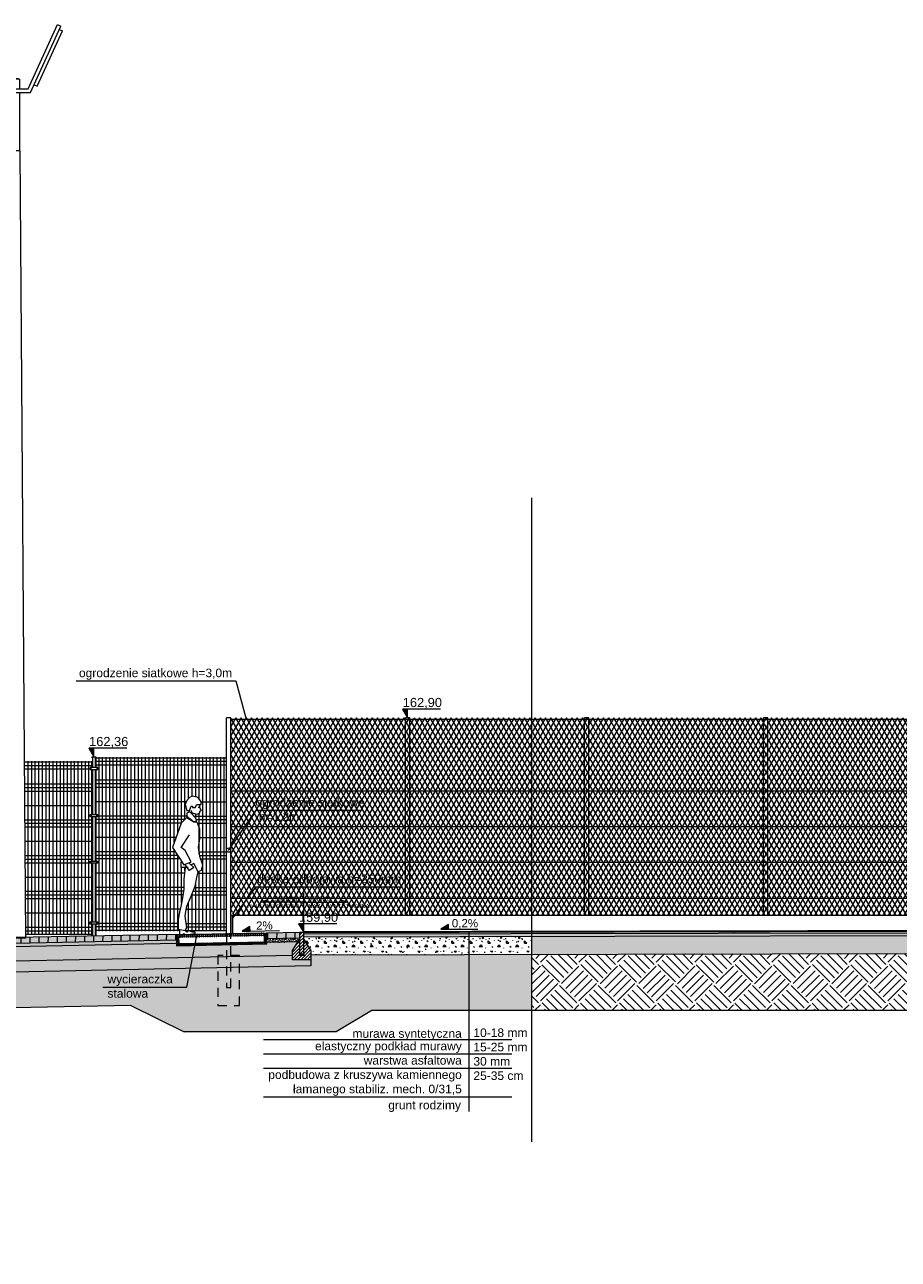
# Model space of a CAD drawing. Header units: millimetres. Extents: x 1962 to 3194, y -795 to -219.
# Tile 173 of 256: x 2488 to 2500, y -480 to -463. Entities that reach past the tile are written whole.
import ezdxf

# ---------------------------------------------------------------- set-up
doc = ezdxf.new("R2010")
doc.units = ezdxf.units.MM
doc.linetypes.add('HIDDEN', pattern=[9.525, 6.35, -3.175])
doc.layers.get('0').update_dxf_attribs({"lineweight": 5})
doc.layers.get('Defpoints').update_dxf_attribs({"lineweight": 9})
for name, color, linetype, lineweight in [('A_boisko reflektory', 74, 'Continuous', 9), ('A_flagi przekrojowe', 92, 'Continuous', 9), ('A_hatch nawierzchnia', 253, 'Continuous', 9), ('A_hatch przekroje', 125, 'Continuous', 9), ('A_hidden', 137, 'HIDDEN', 9), ('A_koty wysokośc.', 53, 'Continuous', 9), ('A_ludzie', 53, 'Continuous', 9), ('A_ogrodzenie 1_2m', 34, 'Continuous', 9), ('A_ogrodzenie 2_4m', 45, 'Continuous', 9), ('A_przekrojowe', 42, 'Continuous', 9), ('A_widok', 142, 'Continuous', 9)]:
    doc.layers.add(name, color=color, linetype=linetype, lineweight=lineweight)
doc.styles.get("Standard").update_dxf_attribs({"font": 'arial.ttf'})
pattern_1 = [(45, (-0.33485, 1.339704), (-0.02245064, 0.02245064), [])]
pattern_2 = [(360, (4.064, 26.3886), (2e-13, 6.985), [5.08, -1.905]), (90, (4.064, 26.3886), (-6.985, 2e-13), [5.08, -1.905])]
pattern_3 = [(360, (4.06387, 26.3886), (0.254, 0.254), [0.03175, -0.22225]), (90, (4.06387, 26.3886), (-0.254, 0.254), [0.03175, -0.22225]), (135, (4.09562, 26.3886), (-0.254, 7e-15), [0.0449013, -0.314309]), (360, (4.09562, 26.53147), (0.254, 0.254), [0.03175, -0.22225]), (45, (4.1115, 26.5156), (7e-15, 0.254), [0.0224506, -0.3367596]), (135, (4.1115, 26.5156), (-0.254, 7e-15), [0.0224506, -0.3367596]), (360, (4.19087, 26.59497), (0.254, 0.254), [0.0449013, -0.2090987]), (45, (4.19087, 26.59497), (7e-15, 0.254), [0.03175, -0.3274603]), (135, (4.23577, 26.59497), (-0.254, 7e-15), [0.03175, -0.3274603]), (90, (4.2385, 26.4521), (-0.254, 0.254), [0.03175, -0.22225]), (45, (4.2385, 26.4521), (7e-15, 0.254), [0.0224506, -0.3367596]), (135, (4.25437, 26.46797), (-0.254, 7e-15), [0.0224506, -0.3367596]), (360, (4.09562, 26.4521), (0.254, 0.254), [0.015875, -0.212725]), (360, (4.28612, 26.5156), (0.254, 0.254), [0.015875, -0.212725]), (90, (4.20675, 26.54735), (-0.254, 0.254), [0.015875, -0.212725]), (135, (4.2385, 26.40447), (-0.254, 7e-15), [0.0224506, -0.3367596]), (135, (4.12737, 26.5791), (-0.254, 7e-15), [0.0224506, -0.3367596]), (45, (4.18293, 26.47194), (7e-15, 0.254), [0.0224506, -0.3367596]), (90, (4.15118, 26.42035), (-0.254, 0.254), [0.0039687, -0.2500312]), (90, (4.1631, 26.5275), (-0.254, 0.254), [0.0039687, -0.2500312]), (90, (4.28215, 26.57116), (-0.254, 0.254), [0.0039687, -0.2500312]), (90, (4.28612, 26.43622), (-0.254, 0.254), [0.0039687, -0.2500312])]
pattern_4 = [(225, (4.0639, 26.90586), (-3e-14, -1.07763), [0.3429, -0.4191]), (225, (4.30634, 26.6634), (-3e-14, -1.07763), [0.3429, -0.4191]), (225, (4.2471, 26.7227), (-3e-14, -1.07763), [0.35052, -0.41148]), (225, (4.1878, 26.7819), (-3e-14, -1.07763), [0.35052, -0.41148]), (225, (4.1285, 26.8412), (-3e-14, -1.07763), [0.35052, -0.41148]), (225, (4.1285, 27.38), (-3e-14, -1.07763), [0.3429, -0.4191]), (225, (4.1878, 27.32075), (-3e-14, -1.07763), [0.3429, -0.4191]), (225, (4.2471, 27.2615), (-3e-14, -1.07763), [0.3429, -0.4191]), (225, (4.30634, 27.2022), (-3e-14, -1.07763), [0.3429, -0.4191]), (225, (4.0639, 27.4447), (-3e-14, -1.077631), [0.3429, -0.4191]), (315, (3.5466, 26.9274), (1.077631, -3e-14), [0.3429, -0.4191]), (315, (3.7945, 27.1753), (1.077631, -3e-14), [0.3429, -0.4191]), (315, (3.7298, 27.1106), (1.077631, -3e-14), [0.3429, -0.4191]), (315, (3.6705, 27.05134), (1.077631, -3e-14), [0.3429, -0.4191]), (315, (3.6113, 26.9921), (1.077631, -3e-14), [0.3429, -0.4191]), (315, (4.1501, 26.9921), (1.07763, -3e-14), [0.35052, -0.41148]), (315, (4.20935, 27.05134), (1.07763, -3e-14), [0.35052, -0.41148]), (315, (4.2686, 27.1106), (1.07763, -3e-14), [0.35052, -0.41148]), (315, (4.3333, 27.1753), (1.07763, -3e-14), [0.3429, -0.4191]), (315, (4.0908, 26.9328), (1.07763, -3e-14), [0.3429, -0.4191])]

# ---------------------------------------------------------------- blocks, each defined once
blk = doc.blocks.new('zw$CA91')
at = {"layer": 'A_koty wysokośc.'}
h = blk.add_hatch(color=256, dxfattribs=at)
h.dxf.hatch_style = 1
h.paths.add_polyline_path([(-0.45, 0.75), (0, 0), (0, 0.75)])
blk.add_lwpolyline([(2.87, 0.75), (-0.45, 0.75), (0, 0), (0, 0.75)], dxfattribs=at)
blk = doc.blocks.new('zw$528A')
at = {"layer": 'A_boisko reflektory'}
for p, q in [((0.151, 11.863), (0.561, 12.762)), ((0.183, 11.813), (0.606, 12.741)), ((0.278, 11.901), (0.631, 12.675)), ((0.561, 12.762), (0.606, 12.741)), ((0.585, 12.695), (0.631, 12.675)), ((0.03, 12), (-0.03, 12)), ((-0.03, 12), (-0.03, 11.863)), ((0.03, 12), (0.03, 11.863)), ((0.233, 11.922), (0.278, 11.901)), ((-0.04, 11.863), (0.151, 11.863)), ((-0.04, 11.863), (-0.04, 11.813)), ((-0.04, 11.813), (0.183, 11.813)), ((-0.03, 11.813), (-0.03, 11)), ((0.03, 11.813), (0.03, 11)), ((-0.12, 0), (-0.04, 11)), ((0.04, 11), (-0.04, 11)), ((0.12, 0), (0.04, 11)), ((0.12, 0), (-0.12, 0))]:
    blk.add_line(p, q, dxfattribs=at)
blk.add_arc((0, 11.932), 0.0744, 66.2061, 113.7939, dxfattribs=at)
blk = doc.blocks.new('zw$5246')
at = {"layer": 'A_ogrodzenie 2_4m'}
blk.add_lwpolyline([(-0.095, 0.015), (0.015, 0.015), (0.015, -0.015), (-0.095, -0.015), (-0.095, 0.015)], dxfattribs=at)
for centre in [(-0.085, 0), (0.005, 0)]:
    blk.add_circle(centre, 0.006, dxfattribs=at)
blk = doc.blocks.new('zw$572')
at = {"layer": 'A_koty wysokośc.'}
h = blk.add_hatch(color=256, dxfattribs=at)
h.dxf.hatch_style = 1
h.paths.add_polyline_path([(0.12, 0.072), (0, 0), (0.12, 0)])
blk.add_line((0.12, 0), (0.578, 0), dxfattribs=at)
blk.add_lwpolyline([(0.12, 0), (0.12, 0.072), (0, 0), (0.12, 0)], close=True, dxfattribs=at)
blk = doc.blocks.new('zw$824C')
at = {"layer": 'A_hatch nawierzchnia'}
h = blk.add_hatch(color=253, dxfattribs=at)
h.dxf.hatch_style = 2
h.paths.add_polyline_path([(19.285, 1.38), (19.287, 1.3), (19.745, 1.31), (19.745, 1.39)])
h = blk.add_hatch(color=253, dxfattribs=at)
h.dxf.hatch_style = 2
h.paths.add_polyline_path([(6.965, 1.06), (6.965, 1.13), (6.965, 1.14), (18.025, 1.364), (18.027, 1.284)])
at = {"layer": 'A_hatch przekroje'}
h = blk.add_hatch(dxfattribs=at)
h.set_pattern_fill('LINE', color=256, scale=0.005, angle=339.9782, style=2)
h.set_pattern_definition([(45, (-0.334849, 1.339704), (-0.01122532, 0.01122532), [])])
h.paths.add_polyline_path([(18.026, 1.355), (18.041, 1.355), (18.041, 1.325), (18.051, 1.325), (18.056, 1.325), (18.058, 1.235), (19.258, 1.26), (19.256, 1.35), (19.271, 1.35), (19.27, 1.38), (19.285, 1.38), (19.287, 1.3), (19.288, 1.25), (19.288, 1.23), (18.029, 1.205), (18.028, 1.225), (18.027, 1.275)])
h = blk.add_hatch(dxfattribs=at)
h.set_pattern_fill('LINE', color=256, scale=0.04, angle=23.9782, style=2)
h.set_pattern_definition([(89, (-0.33485, 1.3397), (-0.12698066, 0.00221646), [])])
h.paths.add_polyline_path([(19.287, 1.3), (19.745, 1.31), (19.745, 1.39), (19.285, 1.38)])
h = blk.add_hatch(dxfattribs=at)
h.set_pattern_fill('LINE', color=256, scale=0.01, angle=339.9782, style=2)
h.set_pattern_definition(pattern_1)
h.paths.add_polyline_path([(19.745, 1.29), (19.745, 1.24), (19.745, 1.09), (19.805, 1.09), (19.805, 1.37), (19.805, 1.39), (19.745, 1.39), (19.745, 1.37)])
h = blk.add_hatch(dxfattribs=at)
h.set_pattern_fill('LINE', color=256, scale=0.005, angle=24.9782, style=2)
h.set_pattern_definition([(90, (4.063871, 26.388598), (-0.015875, -7e-18), [])])
h.paths.add_polyline_path([(50.305, 1.451), (19.805, 1.39), (19.805, 1.405), (50.305, 1.466), (80.808, 1.407), (80.805, 1.39)])
h = blk.add_hatch(dxfattribs=at)
h.set_pattern_fill('ANGLE', color=256, angle=294.9782)
h.set_pattern_definition([(3e-14, (4.064, 26.3886), (-3e-15, 6.985), [5.08, -1.905]), (90, (4.064, 26.3886), (-6.985, -3e-15), [5.08, -1.905])])
h.paths.add_polyline_path([(19.805, 1.38), (19.805, 1.39), (50.305, 1.451), (80.805, 1.39), (80.805, 1.38), (50.305, 1.441)])
h = blk.add_hatch(color=251, dxfattribs=at)
h.dxf.hatch_style = 2
h.paths.add_polyline_path([(19.805, 1.37), (19.805, 1.39), (50.305, 1.451), (80.805, 1.39), (80.805, 1.37), (50.305, 1.431)])
h = blk.add_hatch(dxfattribs=at)
h.set_pattern_fill('CONC', color=256, scale=0.005, angle=324.9782, style=2)
h.set_pattern_definition([(30, (4.12772, 26.51931), (-0.0635, 0.10998523), [0, -0.127]), (30, (4.15104, 26.48145), (-0.0635, 0.10998523), [0, -0.127]), (30, (4.12005, 26.54275), (-0.0635, 0.10998523), [0, -0.127]), (8.1986, (4.082545, 26.475636), (0.393455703, 0.080514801), [0.01367828, -0.67023767]), (246.8699, (4.096083, 26.477586), (0.202955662, 0.410470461), [0.00635, -0.62865]), (160.6013, (4.093589, 26.471747), (0.9309261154, -0.342411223), [0.01170876, -1.15917332]), (236.5651, (4.064914, 26.437594), (-0.04648505, -0.173485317), [0.00283985, -0.28114079]), (356.3099, (4.06335, 26.435224), (0.283470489, 0.017014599), [0.00457911, -0.453326]), (138.4349, (4.06792, 26.43493), (-0.236985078, 0.156470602), [0.00401612, -0.39759318]), (255, (4.14165, 26.467235), (0.06350002, -0.10998526), [0.0053881, -0.17421695]), (30, (4.14026, 26.46203), (0.04648523, 0.17348523), [0.00762, -0.11938]), (165, (4.14686, 26.46584), (-0.10998526, -0.06350002), [0.0053881, -0.17421695]), (281.5651, (4.087816, 26.530006), (-0.017014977, 0.283470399), [0.00401612, -0.39759318]), (30, (4.08862, 26.52607), (0.04648523, 0.17348523), [0.00635, -0.12065]), (173.1301, (4.09412, 26.529246), (-0.456955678, 0.029470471), [0.00635, -0.62865]), (243.6901, (4.02889, 26.49745), (0.156470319, 0.236985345), [0.00457911, -0.453326]), (11.5651, (4.02686, 26.493346), (-0.283470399, -0.017014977), [0.00803224, -0.39357706]), (156.8699, (4.034728, 26.494956), (0.410470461, -0.202955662), [0.00635, -0.62865]), (30, (4.06332, 26.51147), (-0.0635, 0.10998523), [0, -0.127]), (30, (4.05014, 26.46572), (-0.0635, 0.10998523), [0, -0.127]), (30, (4.10443, 26.44281), (-0.0635, 0.10998523), [0, -0.127]), (30, (4.11444, 26.49405), (-0.0635, 0.10998523), [0, -0.127]), (30, (4.07175, 26.49433), (-0.0635, 0.10998523), [0, -0.127]), (30, (4.04565, 26.48366), (-0.0635, 0.10998523), [0, -0.127]), (30, (4.05936, 26.48278), (-0.0635, 0.10998523), [0, -0.127]), (30, (4.0702, 26.45384), (-0.0635, 0.10998523), [0, -0.127]), (30, (4.04126, 26.443), (-0.0635, 0.10998523), [0, -0.127]), (30, (4.02776, 26.46893), (-0.0635, 0.10998523), [0, -0.127]), (30, (4.01049, 26.49122), (-0.0635, 0.10998523), [0, -0.127]), (30, (4.04204, 26.51531), (-0.0635, 0.10998523), [0, -0.127]), (30, (4.0637, 26.53368), (-0.0635, 0.10998523), [0, -0.127]), (30, (4.10473, 26.5515), (-0.0635, 0.10998523), [0, -0.127]), (30, (4.09802, 26.50217), (-0.0635, 0.10998523), [0, -0.127]), (30, (4.07559, 26.51562), (-0.0635, 0.10998523), [0, -0.127]), (30, (4.11487, 26.4679), (-0.0635, 0.10998523), [0, -0.127]), (30, (4.08505, 26.44335), (-0.0635, 0.10998523), [0, -0.127]), (30, (4.13202, 26.43821), (-0.0635, 0.10998523), [0, -0.127]), (30, (4.09191, 26.42385), (-0.0635, 0.10998523), [0, -0.127]), (30, (4.05862, 26.40023), (-0.0635, 0.10998523), [0, -0.127]), (30, (4.075, 26.40235), (-0.0635, 0.10998523), [0, -0.127]), (30, (4.0672, 26.41839), (-0.0635, 0.10998523), [0, -0.127]), (30, (4.15105, 26.44333), (-0.0635, 0.10998523), [0, -0.127]), (30, (4.13822, 26.49605), (-0.0635, 0.10998523), [0, -0.127]), (30, (4.11367, 26.52587), (-0.0635, 0.10998523), [0, -0.127]), (30, (4.1088, 26.41747), (-0.0635, 0.10998523), [0, -0.127])])
h.paths.add_polyline_path([(19.805, 1.37), (19.805, 1.33), (50.305, 1.391), (80.805, 1.33), (80.805, 1.37), (50.305, 1.431)])
h = blk.add_hatch(dxfattribs=at)
h.set_pattern_fill('CONC', color=256, scale=0.005, angle=294.9782, style=2)
h.set_pattern_definition([(9e-13, (0.7858, 1.45098), (-2e-15, 0.127), [0, -0.127]), (9e-13, (0.78707, 1.40653), (-2e-15, 0.127), [0, -0.127]), (9e-13, (0.79088, 1.47511), (-2e-15, 0.127), [0, -0.127]), (338.1986, (0.72484, 1.435744), (0.381000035, -0.12699999), [0.0136783, -0.6702377]), (216.8699, (0.73754, 1.430664), (0.38099999, 0.254000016), [0.00635, -0.62865]), (130.6013, (0.732461, 1.426854), (0.635000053, -0.761999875), [0.0117088, -1.1591733]), (206.5651, (0.69055, 1.411614), (-0.1269999, -0.12700017), [0.00283985, -0.2811408]), (326.3099, (0.68801, 1.410344), (0.253999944, -0.12700017), [0.0045791, -0.453326]), (108.4349, (0.69182, 1.407804), (-0.1269998, 0.254000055), [0.0040161, -0.3975932]), (225, (0.77183, 1.39891), (2e-15, -0.12700004), [0.0053881, -0.17421695]), (9e-13, (0.76802, 1.3951), (0.127, 0.127), [0.00762, -0.11938]), (135, (0.77564, 1.3951), (-0.12700004, -2e-15), [0.0053881, -0.17421695]), (251.5651, (0.75659, 1.480194), (0.1269998, 0.254000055), [0.0040161, -0.3975932]), (9e-13, (0.75532, 1.47638), (0.127, 0.127), [0.00635, -0.12065]), (143.1301, (0.76167, 1.476384), (-0.38099999, 0.254000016), [0.00635, -0.62865]), (213.6901, (0.68928, 1.481464), (0.253999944, 0.12700017), [0.0045791, -0.453326]), (341.5651, (0.68547, 1.478924), (-0.254000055, 0.1269998), [0.0080322, -0.3935771]), (126.8699, (0.69309, 1.476384), (0.254000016, -0.38099999), [0.00635, -0.62865]), (9e-13, (0.72611, 1.47638), (-2e-15, 0.127), [0, -0.127]), (9e-13, (0.69182, 1.44336), (-2e-15, 0.127), [0, -0.127]), (9e-13, (0.72738, 1.39637), (-2e-15, 0.127), [0, -0.127]), (9e-13, (0.76167, 1.43574), (-2e-15, 0.127), [0, -0.127]), (9e-13, (0.72484, 1.45733), (-2e-15, 0.127), [0, -0.127]), (9e-13, (0.6969, 1.46114), (-2e-15, 0.127), [0, -0.127]), (9e-13, (0.70833, 1.45352), (-2e-15, 0.127), [0, -0.127]), (9e-13, (0.70325, 1.42304), (-2e-15, 0.127), [0, -0.127]), (9e-13, (0.67277, 1.42812), (-2e-15, 0.127), [0, -0.127]), (9e-13, (0.67404, 1.45733), (-2e-15, 0.127), [0, -0.127]), (9e-13, (0.67023, 1.48527), (-2e-15, 0.127), [0, -0.127]), (9e-13, (0.7096, 1.49035), (-2e-15, 0.127), [0, -0.127]), (9e-13, (0.73754, 1.49543), (-2e-15, 0.127), [0, -0.127]), (9e-13, (0.78199, 1.49035), (-2e-15, 0.127), [0, -0.127]), (9e-13, (0.75151, 1.45098), (-2e-15, 0.127), [0, -0.127]), (9e-13, (0.73881, 1.47384), (-2e-15, 0.127), [0, -0.127]), (9e-13, (0.74897, 1.41288), (-2e-15, 0.127), [0, -0.127]), (9e-13, (0.71087, 1.40653), (-2e-15, 0.127), [0, -0.127]), (9e-13, (0.74897, 1.3786), (-2e-15, 0.127), [0, -0.127]), (9e-13, (0.70706, 1.38621), (-2e-15, 0.127), [0, -0.127]), (9e-13, (0.66642, 1.3824), (-2e-15, 0.127), [0, -0.127]), (9e-13, (0.68166, 1.37605), (-2e-15, 0.127), [0, -0.127]), (9e-13, (0.68293, 1.39383), (-2e-15, 0.127), [0, -0.127]), (9e-13, (0.76802, 1.37351), (-2e-15, 0.127), [0, -0.127]), (9e-13, (0.78326, 1.42558), (-2e-15, 0.127), [0, -0.127]), (9e-13, (0.77691, 1.46368), (-2e-15, 0.127), [0, -0.127]), (9e-13, (0.71849, 1.37224), (-2e-15, 0.127), [0, -0.127])])
h.paths.add_polyline_path([(18.028, 1.234), (6.965, 1.01), (6.965, 1), (6.765, 1), (6.765, 1.05), (6.965, 1.05), (6.965, 1.06), (18.027, 1.284)])
h = blk.add_hatch(dxfattribs=at)
h.set_pattern_fill('CONCRE', color=256, scale=0.008, angle=294.9782, style=2)
h.set_pattern_definition([(360, (4.06387, 26.4186), (0.2032, 0.2032), [0.0254, -0.1778]), (90, (4.06387, 26.4186), (-0.2032, 0.2032), [0.0254, -0.1778]), (135, (4.08927, 26.4186), (-0.2032, 6e-15), [0.035921, -0.2514472]), (360, (4.08927, 26.5329), (0.2032, 0.2032), [0.0254, -0.1778]), (45, (4.10197, 26.5202), (6e-15, 0.2032), [0.0179605, -0.2694077]), (135, (4.10197, 26.5202), (-0.2032, 6e-15), [0.0179605, -0.2694077]), (360, (4.16547, 26.5837), (0.2032, 0.2032), [0.035921, -0.167279]), (45, (4.16547, 26.5837), (6e-15, 0.2032), [0.0254, -0.2619682]), (135, (4.20139, 26.5837), (-0.2032, 6e-15), [0.0254, -0.2619682]), (90, (4.20357, 26.4694), (-0.2032, 0.2032), [0.0254, -0.1778]), (45, (4.20357, 26.4694), (6e-15, 0.2032), [0.0179605, -0.2694077]), (135, (4.21627, 26.4821), (-0.2032, 6e-15), [0.0179605, -0.2694077]), (360, (4.08927, 26.4694), (0.2032, 0.2032), [0.0127, -0.17018]), (360, (4.24167, 26.5202), (0.2032, 0.2032), [0.0127, -0.17018]), (90, (4.17817, 26.5456), (-0.2032, 0.2032), [0.0127, -0.17018]), (135, (4.20357, 26.4313), (-0.2032, 6e-15), [0.0179605, -0.2694077]), (135, (4.11467, 26.571), (-0.2032, 6e-15), [0.0179605, -0.2694077]), (45, (4.15912, 26.48527), (6e-15, 0.2032), [0.0179605, -0.2694077]), (90, (4.13372, 26.444), (-0.2032, 0.2032), [0.003175, -0.200025]), (90, (4.14325, 26.52972), (-0.2032, 0.2032), [0.003175, -0.200025]), (90, (4.2385, 26.56465), (-0.2032, 0.2032), [0.003175, -0.200025]), (90, (4.24167, 26.4567), (-0.2032, 0.2032), [0.003175, -0.200025])])
h.paths.add_polyline_path([(6.765, 1), (6.965, 1), (6.965, 1.01), (18.028, 1.234), (18.029, 1.205), (19.288, 1.23), (19.288, 1.25), (19.725, 1.259), (19.645, 1.14), (19.645, 1.067), (6.804, 0.806), (6.794, 0.86), (6.765, 0.88)])
h = blk.add_hatch(dxfattribs=at)
h.set_pattern_fill('LINE', color=256, scale=0.04, angle=23.9782, style=2)
h.set_pattern_definition([(89, (0.66515, 1.3697), (-0.1269807, 0.0022165), [])])
h.paths.add_polyline_path([(6.965, 1.06), (6.965, 1.13), (6.965, 1.14), (18.025, 1.364), (18.027, 1.284)])
h = blk.add_hatch(dxfattribs=at)
h.set_pattern_fill('CONC', color=256, scale=0.005, angle=294.9782, style=2)
h.set_pattern_definition([(9e-13, (-0.2142, 1.42098), (-2e-15, 0.127), [0, -0.127]), (9e-13, (-0.21293, 1.37653), (-2e-15, 0.127), [0, -0.127]), (9e-13, (-0.20912, 1.44511), (-2e-15, 0.127), [0, -0.127]), (338.1986, (-0.27516, 1.405744), (0.381000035, -0.12699999), [0.0136783, -0.6702377]), (216.8699, (-0.26246, 1.400664), (0.38099999, 0.254000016), [0.00635, -0.62865]), (130.6013, (-0.267539, 1.396854), (0.6350000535, -0.761999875), [0.0117088, -1.1591733]), (206.5651, (-0.30945, 1.381614), (-0.1269999, -0.12700017), [0.00283985, -0.2811408]), (326.3099, (-0.31199, 1.380344), (0.253999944, -0.12700017), [0.0045791, -0.453326]), (108.4349, (-0.30818, 1.377804), (-0.1269998, 0.254000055), [0.0040161, -0.3975932]), (225, (-0.22817, 1.36891), (2e-15, -0.12700004), [0.0053881, -0.17421695]), (9e-13, (-0.23198, 1.3651), (0.127, 0.127), [0.00762, -0.11938]), (135, (-0.22436, 1.3651), (-0.12700004, -2e-15), [0.0053881, -0.17421695]), (251.5651, (-0.24341, 1.450194), (0.1269998, 0.254000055), [0.0040161, -0.3975932]), (9e-13, (-0.24468, 1.44638), (0.127, 0.127), [0.00635, -0.12065]), (143.1301, (-0.23833, 1.446384), (-0.38099999, 0.254000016), [0.00635, -0.62865]), (213.6901, (-0.31072, 1.451464), (0.253999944, 0.12700017), [0.0045791, -0.453326]), (341.5651, (-0.31453, 1.448924), (-0.254000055, 0.1269998), [0.00803224, -0.3935771]), (126.8699, (-0.30691, 1.446384), (0.254000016, -0.38099999), [0.00635, -0.62865]), (9e-13, (-0.27389, 1.44638), (-2e-15, 0.127), [0, -0.127]), (9e-13, (-0.30818, 1.41336), (-2e-15, 0.127), [0, -0.127]), (9e-13, (-0.27262, 1.36637), (-2e-15, 0.127), [0, -0.127]), (9e-13, (-0.23833, 1.40574), (-2e-15, 0.127), [0, -0.127]), (9e-13, (-0.27516, 1.42733), (-2e-15, 0.127), [0, -0.127]), (9e-13, (-0.3031, 1.43114), (-2e-15, 0.127), [0, -0.127]), (9e-13, (-0.29167, 1.42352), (-2e-15, 0.127), [0, -0.127]), (9e-13, (-0.29675, 1.39304), (-2e-15, 0.127), [0, -0.127]), (9e-13, (-0.32723, 1.39812), (-2e-15, 0.127), [0, -0.127]), (9e-13, (-0.32596, 1.42733), (-2e-15, 0.127), [0, -0.127]), (9e-13, (-0.32977, 1.45527), (-2e-15, 0.127), [0, -0.127]), (9e-13, (-0.2904, 1.46035), (-2e-15, 0.127), [0, -0.127]), (9e-13, (-0.26246, 1.46543), (-2e-15, 0.127), [0, -0.127]), (9e-13, (-0.21801, 1.46035), (-2e-15, 0.127), [0, -0.127]), (9e-13, (-0.24849, 1.42098), (-2e-15, 0.127), [0, -0.127]), (9e-13, (-0.26119, 1.44384), (-2e-15, 0.127), [0, -0.127]), (9e-13, (-0.25103, 1.38288), (-2e-15, 0.127), [0, -0.127]), (9e-13, (-0.28913, 1.37653), (-2e-15, 0.127), [0, -0.127]), (9e-13, (-0.25103, 1.3486), (-2e-15, 0.127), [0, -0.127]), (9e-13, (-0.29294, 1.35621), (-2e-15, 0.127), [0, -0.127]), (9e-13, (-0.33358, 1.3524), (-2e-15, 0.127), [0, -0.127]), (9e-13, (-0.31834, 1.34605), (-2e-15, 0.127), [0, -0.127]), (9e-13, (-0.31707, 1.36383), (-2e-15, 0.127), [0, -0.127]), (9e-13, (-0.23198, 1.34351), (-2e-15, 0.127), [0, -0.127]), (9e-13, (-0.21674, 1.39558), (-2e-15, 0.127), [0, -0.127]), (9e-13, (-0.22309, 1.43368), (-2e-15, 0.127), [0, -0.127]), (9e-13, (-0.28151, 1.34224), (-2e-15, 0.127), [0, -0.127])])
h.paths.add_polyline_path([(19.288, 1.25), (19.73, 1.259), (19.745, 1.29), (19.745, 1.31), (19.287, 1.3)])
h = blk.add_hatch(dxfattribs=at)
h.set_pattern_fill('LINE', color=256, scale=0.01, angle=339.9782, style=2)
h.set_pattern_definition(pattern_1)
h.paths.add_polyline_path([(19.645, 1.058), (19.645, 1.14), (19.725, 1.259), (19.745, 1.29), (19.745, 1.09), (19.745, 1.07), (19.805, 1.07), (19.805, 1.09), (19.805, 1.29), (19.905, 1.14), (19.905, 1.01), (19.645, 1.01)])
h = blk.add_hatch(dxfattribs=at)
h.set_pattern_fill('CONCRE', color=256, scale=0.01, angle=294.9782, style=2)
h.set_pattern_definition(pattern_3)
h.paths.add_polyline_path([(19.805, 1.3), (19.805, 1.29), (19.905, 1.14), (19.905, 1.08), (22.985, 1.086), (22.985, 1.336), (19.805, 1.33)])
h = blk.add_hatch(dxfattribs=at)
h.set_pattern_fill('CONCRE', color=256, scale=0.01, angle=294.9782, style=2)
h.set_pattern_definition(pattern_3)
h.paths.add_polyline_path([(22.985, 1.086), (29.199, 1.098), (29.199, 1.348), (22.985, 1.336)])
h = blk.add_hatch(dxfattribs=at)
h.set_pattern_fill('EARTH2', color=256, scale=0.03, angle=339.9782, style=2)
h.set_pattern_definition(pattern_4)
h.paths.add_polyline_path([(-5.126, 1.04), (0.685, 1.04), (0.685, 0.97), (0.625, 0.97), (0.585, 0.69), (0.805, 0.69), (0.799, 0.72), (6.225, 0.789), (6.225, 0.659), (6.958, 0.659), (19.905, 0.922), (19.905, 1.01), (19.905, 1.08), (22.985, 1.086), (22.985, 0.3), (20.756, 0.3), (20.258, 0), (18.135, 0), (17.39, 0.371), (7.113, 0.162), (6.939, 0.03), (6.046, 0.03), (5.74, 0.283), (4.433, 0.266), (0.271, -3.175), (-2.236, -3.175), (-5.126, -0.785)])
edge = h.paths.add_edge_path(flags=16)
edge.add_arc((19.534, 0.747), 0.08, 0, 360)
edge = h.paths.add_edge_path(flags=16)
edge.add_arc((-0.982, -1.057), 0.1, 1080, 1440)
h = blk.add_hatch(dxfattribs=at)
h.set_pattern_fill('ANSI36', color=256, scale=0.01, angle=294.9782, style=2)
h.set_pattern_definition([(45, (0.66515, 1.369704), (0.01683798, 0.06173926), [0.079375, -0.015875, 0, -0.015875])])
h.paths.add_polyline_path([(6.225, 0.659), (6.225, 0.8), (6.805, 0.8), (6.804, 0.806), (19.645, 1.067), (19.645, 1.01), (19.905, 1.01), (19.905, 0.922), (6.958, 0.659)])
h = blk.add_hatch(dxfattribs=at)
h.set_pattern_fill('DOTS', color=256, scale=0.005, angle=200.0218, style=2)
h.set_pattern_definition([(265.04361, (-0.334849, 1.339704), (0.0075649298, -0.0046396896), [0, -0.0079375])])
h.paths.add_polyline_path([(19.745, 1.07), (19.805, 1.07), (19.805, 1.09), (19.745, 1.09)])
h = blk.add_hatch(dxfattribs=at)
h.set_pattern_fill('EARTH2', color=256, scale=0.03, angle=339.9782, style=2)
h.set_pattern_definition(pattern_4)
h.paths.add_polyline_path([(22.985, 0.3), (29.199, 0.3), (29.199, 1.098), (22.985, 1.086)])
at = {"layer": 'A_przekrojowe'}
h = blk.add_hatch(dxfattribs=at)
h.set_pattern_fill('ANGLE', color=256, angle=294.9782)
h.set_pattern_definition(pattern_2)
h.paths.add_polyline_path([(22.285, 1.391), (22.225, 1.391), (20.805, 1.39), (20.805, 1.38), (22.692, 1.382), (22.692, 1.392)])
h = blk.add_hatch(dxfattribs=at)
h.set_pattern_fill('ANGLE', color=256, angle=294.9782)
h.set_pattern_definition(pattern_2)
h.paths.add_polyline_path([(20.805, 1.38), (20.805, 1.36), (22.692, 1.362), (22.692, 1.382)])
h = blk.add_hatch(dxfattribs=at)
h.set_pattern_fill('ANGLE', color=256, angle=294.9782)
h.set_pattern_definition(pattern_2)
h.paths.add_polyline_path([(20.805, 1.36), (20.805, 1.32), (22.692, 1.322), (22.692, 1.362)])
h = blk.add_hatch(dxfattribs=at)
h.set_pattern_fill('ANGLE', color=256, angle=294.9782)
h.set_pattern_definition(pattern_2)
h.paths.add_polyline_path([(20.805, 1.32), (20.805, 1.29), (20.905, 1.14), (20.905, 1.09), (22.005, 1.07), (22.005, 0.81), (22.265, 0.81), (22.265, 1.07), (22.692, 1.079), (22.692, 1.322), (20.805, 1.32)])
h = blk.add_hatch(dxfattribs=at)
h.set_pattern_fill('ANGLE', color=256, angle=294.9782)
h.set_pattern_definition(pattern_2)
h.paths.add_polyline_path([(22.169, 0.868, 1), (22.101, 1.013, 1)])
at = {"layer": 'A_widok'}
h = blk.add_hatch(dxfattribs=at)
h.set_pattern_fill('DIAMONDS', color=256, scale=0.02, angle=294.9782, style=2)
h.set_pattern_definition([(60, (-0.33485, 1.339704), (-0.05499261, 0.03175), []), (120, (-0.33485, 1.339704), (-0.05499261, -0.03175), [])])
h.paths.add_polyline_path([(18.785, 1.675), (18.785, 4.39), (31.775, 4.39), (31.775, 1.625), (18.815, 1.625), (18.815, 1.675)])
at = {"layer": 'A_flagi przekrojowe'}
for p, q in [((19.805, 1.39), (19.805, 1.941)), ((22.111, 1.405), (22.111, -1.111)), ((22.711, -0.111), (19.242, -0.111)), ((22.711, -0.311), (19.242, -0.311)), ((22.711, -0.511), (19.242, -0.511)), ((22.711, -0.911), (19.242, -0.911))]:
    blk.add_line(p, q, dxfattribs=at)
for points in [[(16.628, 4.906), (18.854, 4.906), (19, 4.37)], [(18.755, 2.536), (19.138, 3.099), (20.594, 3.099)], [(18.815, 1.592), (19.138, 2.03), (21.178, 2.03)], [(19.805, 1.815), (19.209, 1.815), (19.277, 1.842), (19.277, 1.815)], [(19.805, 1.815), (20.402, 1.815), (20.333, 1.842), (20.333, 1.815)], [(17, 0.627), (18.17, 0.627), (18.311, 1.346)]]:
    blk.add_lwpolyline(points, dxfattribs=at)
at = {"layer": 'A_hatch przekroje'}
blk.add_lwpolyline([(50.305, 1.451), (19.805, 1.39), (19.805, 1.405), (50.305, 1.466), (80.808, 1.407), (80.805, 1.39)], close=True, dxfattribs=at)
at = {"layer": 'A_hidden', "ltscale": 0.02}
blk.add_lwpolyline([(18.725, 1.369), (18.725, 0.62), (18.785, 0.62), (18.785, 1.37)], dxfattribs=at)
blk.add_lwpolyline([(18.605, 0.37), (18.905, 0.37), (18.905, 1.07), (18.605, 1.07)], close=True, dxfattribs=at)
at = {"layer": 'A_ludzie'}
for p, q in [((18.25, 3.296), (18.21, 3.276)), ((18.33, 3.276), (18.25, 3.296)), ((18.17, 3.236), (18.15, 3.176)), ((18.15, 3.176), (18.17, 3.096)), ((18.21, 3.276), (18.17, 3.236)), ((18.21, 3.096), (18.23, 3.156)), ((18.23, 3.156), (18.25, 3.156)), ((18.25, 3.156), (18.25, 3.136)), ((18.25, 3.136), (18.29, 3.136)), ((18.29, 3.136), (18.31, 3.176)), ((18.31, 3.176), (18.37, 3.176)), ((18.37, 3.216), (18.33, 3.276)), ((18.35, 3.136), (18.33, 3.136)), ((18.35, 3.176), (18.35, 3.136)), ((18.35, 3.136), (18.37, 3.096)), ((18.37, 3.196), (18.37, 3.216)), ((18.37, 3.176), (18.37, 3.196)), ((18.17, 2.996), (18.09, 2.916)), ((18.17, 3.096), (18.21, 3.096)), ((18.21, 3.076), (18.17, 3.056)), ((18.17, 3.056), (18.17, 3.016)), ((18.17, 3.016), (18.27, 2.936)), ((18.17, 2.996), (18.27, 2.936)), ((18.23, 3.056), (18.21, 3.076)), ((18.25, 3.056), (18.23, 3.096)), ((18.29, 2.996), (18.23, 3.056)), ((18.31, 3.036), (18.25, 3.056)), ((18.27, 2.936), (18.31, 2.956)), ((18.27, 2.936), (18.31, 2.936)), ((18.31, 2.956), (18.29, 2.996)), ((18.35, 3.056), (18.31, 3.036)), ((18.31, 2.936), (18.35, 2.836)), ((18.37, 3.096), (18.35, 3.076)), ((18.35, 3.076), (18.35, 3.056)), ((18.09, 2.916), (17.97, 2.576)), ((18.35, 2.836), (18.35, 2.696)), ((18.09, 2.576), (18.21, 2.756)), ((18.35, 2.696), (18.33, 2.576)), ((17.97, 2.576), (18.13, 2.336)), ((18.15, 2.536), (18.09, 2.576)), ((18.23, 2.376), (18.15, 2.536)), ((18.33, 2.576), (18.35, 2.456)), ((18.35, 2.456), (18.39, 2.336)), ((18.09, 2.296), (18.09, 2.376)), ((18.15, 2.296), (18.09, 2.296)), ((18.13, 2.336), (18.23, 2.376)), ((18.15, 2.296), (18.13, 2.136)), ((18.21, 2.256), (18.15, 2.336)), ((18.19, 2.296), (18.15, 2.296)), ((18.21, 2.356), (18.27, 2.296)), ((18.27, 2.296), (18.21, 2.256)), ((18.27, 2.356), (18.23, 2.336)), ((18.33, 2.236), (18.27, 2.356)), ((18.37, 2.256), (18.33, 2.236)), ((18.39, 2.336), (18.37, 2.256)), ((18.13, 2.136), (18.13, 1.996)), ((18.29, 2.036), (18.31, 2.156)), ((18.31, 2.156), (18.33, 2.236)), ((18.13, 1.996), (18.11, 1.876)), ((18.23, 1.896), (18.29, 2.036)), ((18.09, 1.776), (18.07, 1.676)), ((18.11, 1.876), (18.09, 1.776)), ((18.156, 1.681), (18.17, 1.756)), ((18.17, 1.756), (18.23, 1.896)), ((18.07, 1.676), (18.05, 1.576)), ((18.05, 1.576), (18.05, 1.476)), ((18.15, 1.616), (18.156, 1.681)), ((18.17, 1.456), (18.15, 1.616)), ((18.05, 1.476), (18.05, 1.436)), ((18.05, 1.436), (18.15, 1.416)), ((18.07, 1.436), (18.07, 1.356)), ((18.15, 1.416), (18.17, 1.456)), ((18.17, 1.396), (18.15, 1.416)), ((18.19, 1.416), (18.17, 1.396)), ((18.25, 1.396), (18.19, 1.416)), ((18.29, 1.396), (18.25, 1.396)), ((18.29, 1.376), (18.29, 1.396)), ((18.07, 1.356), (18.11, 1.356)), ((18.11, 1.356), (18.13, 1.376)), ((18.13, 1.376), (18.15, 1.356)), ((18.15, 1.356), (18.29, 1.376))]:
    blk.add_line(p, q, dxfattribs=at)
at = {"layer": 'A_ogrodzenie 1_2m'}
for p, q in [((18.725, 1.369), (18.725, 2.541)), ((18.785, 1.37), (18.785, 2.541)), ((43.897, 1.625), (18.815, 1.625)), ((18.815, 1.375), (19.031, 1.375))]:
    blk.add_line(p, q, dxfattribs=at)
at = {"layer": 'A_ogrodzenie 2_4m'}
for p, q in [((16.905, 3.697), (16.905, 3.837)), ((18.725, 3.827), (16.905, 3.827)), ((16.945, 1.407), (16.945, 3.837)), ((16.995, 1.407), (16.995, 3.837)), ((17.045, 1.407), (17.045, 3.837)), ((17.095, 1.407), (17.095, 3.837)), ((17.145, 1.407), (17.145, 3.837)), ((17.195, 1.407), (17.195, 3.837)), ((17.245, 1.407), (17.245, 3.837)), ((17.295, 1.407), (17.295, 3.837)), ((17.345, 1.407), (17.345, 3.837)), ((17.395, 1.407), (17.395, 3.837)), ((17.445, 1.407), (17.445, 3.837)), ((17.495, 1.407), (17.495, 3.837)), ((17.545, 1.407), (17.545, 3.837)), ((17.595, 1.407), (17.595, 3.837)), ((17.645, 1.407), (17.645, 3.837)), ((17.695, 1.407), (17.695, 3.837)), ((17.745, 1.407), (17.745, 3.837)), ((17.795, 1.407), (17.795, 3.837)), ((17.845, 1.407), (17.845, 3.837)), ((17.895, 1.407), (17.895, 3.837)), ((17.945, 1.407), (17.945, 3.837)), ((17.995, 2.646), (17.995, 3.837)), ((18.045, 2.787), (18.045, 3.837)), ((18.095, 2.92), (18.095, 3.837)), ((18.145, 2.97), (18.145, 3.837)), ((18.195, 3.26), (18.195, 3.837)), ((18.245, 3.293), (18.245, 3.837)), ((18.295, 3.285), (18.295, 3.837)), ((18.345, 3.254), (18.345, 3.837)), ((18.395, 1.407), (18.395, 3.837)), ((18.445, 1.407), (18.445, 3.837)), ((18.495, 1.407), (18.495, 3.837)), ((18.545, 1.407), (18.545, 3.837)), ((18.595, 1.407), (18.595, 3.837)), ((18.645, 1.407), (18.645, 3.837)), ((18.695, 1.407), (18.695, 3.837)), ((15.911, 3.775), (16.845, 3.775)), ((15.911, 3.725), (16.845, 3.725)), ((15.912, 3.675), (16.82, 3.675)), ((15.955, 1.355), (15.955, 3.785)), ((16.005, 1.355), (16.005, 3.785)), ((16.055, 1.355), (16.055, 3.785)), ((16.105, 1.355), (16.105, 3.785)), ((16.155, 1.355), (16.155, 3.785)), ((16.205, 1.355), (16.205, 3.785)), ((16.255, 1.355), (16.255, 3.785)), ((16.305, 1.355), (16.305, 3.785)), ((16.355, 1.355), (16.355, 3.785)), ((16.405, 1.355), (16.405, 3.785)), ((16.455, 1.355), (16.455, 3.785)), ((16.505, 1.355), (16.505, 3.785)), ((16.555, 1.355), (16.555, 3.785)), ((16.605, 1.355), (16.605, 3.785)), ((16.655, 1.355), (16.655, 3.785)), ((16.705, 1.355), (16.705, 3.785)), ((16.755, 1.355), (16.755, 3.785)), ((16.805, 1.355), (16.805, 3.785)), ((16.845, 3.697), (16.845, 3.785)), ((16.845, 3.037), (16.845, 3.667)), ((18.725, 3.777), (16.905, 3.777)), ((18.725, 3.727), (16.905, 3.727)), ((16.905, 3.037), (16.905, 3.667)), ((15.913, 3.465), (16.845, 3.465)), ((18.725, 3.517), (16.905, 3.517)), ((18.725, 3.467), (16.905, 3.467)), ((15.913, 3.415), (16.845, 3.415)), ((15.913, 3.365), (16.845, 3.365)), ((18.725, 3.417), (16.905, 3.417)), ((15.915, 3.165), (16.845, 3.165)), ((18.164, 3.217), (16.905, 3.217)), ((18.37, 3.217), (18.725, 3.217)), ((15.916, 2.965), (16.845, 2.965)), ((16.845, 2.387), (16.845, 3.007)), ((16.905, 2.387), (16.905, 3.007)), ((18.142, 2.967), (16.905, 2.967)), ((18.17, 3.017), (16.93, 3.017)), ((18.269, 3.017), (18.725, 3.017)), ((18.295, 2.986), (18.295, 3.041)), ((18.305, 2.967), (18.725, 2.967)), ((18.345, 2.488), (18.345, 3.053)), ((15.916, 2.915), (16.845, 2.915)), ((15.916, 2.865), (16.845, 2.865)), ((18.092, 2.917), (16.905, 2.917)), ((18.318, 2.917), (18.725, 2.917)), ((15.917, 2.665), (16.845, 2.665)), ((18.02, 2.717), (16.905, 2.717)), ((18.35, 2.717), (18.725, 2.717)), ((15.919, 2.465), (16.845, 2.465)), ((15.919, 2.415), (16.845, 2.415)), ((18.01, 2.517), (16.905, 2.517)), ((18.043, 2.467), (16.905, 2.467)), ((18.076, 2.417), (16.905, 2.417)), ((17.995, 1.407), (17.995, 2.539)), ((18.045, 1.407), (18.045, 2.464)), ((18.095, 2.573), (18.095, 2.583)), ((18.34, 2.517), (18.725, 2.517)), ((18.349, 2.467), (18.725, 2.467)), ((18.363, 2.417), (18.725, 2.417)), ((15.919, 2.365), (16.82, 2.365)), ((16.845, 1.537), (16.845, 2.357)), ((16.905, 1.537), (16.905, 2.357)), ((18.095, 1.799), (18.095, 2.296)), ((18.145, 2.253), (18.145, 2.296)), ((18.345, 1.407), (18.345, 2.243)), ((15.92, 2.165), (16.845, 2.165)), ((18.141, 2.217), (16.905, 2.217)), ((18.326, 2.217), (18.725, 2.217)), ((15.921, 1.965), (16.845, 1.965)), ((15.922, 1.915), (16.845, 1.915)), ((18.13, 2.017), (16.905, 2.017)), ((18.126, 1.967), (16.905, 1.967)), ((18.117, 1.917), (16.905, 1.917)), ((18.24, 1.917), (18.725, 1.917)), ((18.245, 1.407), (18.245, 1.93)), ((18.261, 1.967), (18.725, 1.967)), ((18.282, 2.017), (18.725, 2.017)), ((18.295, 1.407), (18.295, 2.064)), ((15.922, 1.865), (16.845, 1.865)), ((18.195, 1.414), (18.195, 1.813)), ((15.923, 1.665), (16.845, 1.665)), ((18.079, 1.717), (16.905, 1.717)), ((18.163, 1.717), (18.725, 1.717)), ((15.924, 1.465), (16.845, 1.465)), ((15.925, 1.415), (16.845, 1.415)), ((16.845, 1.34), (16.845, 1.507)), ((16.905, 1.342), (16.905, 1.507)), ((18.05, 1.467), (16.905, 1.467)), ((18.07, 1.417), (16.905, 1.417)), ((18.05, 1.517), (16.93, 1.517)), ((18.151, 1.417), (18.725, 1.417)), ((18.163, 1.517), (18.725, 1.517)), ((18.169, 1.467), (18.725, 1.467)), ((15.925, 1.365), (16.845, 1.365))]:
    blk.add_line(p, q, dxfattribs=at)
blk.add_lwpolyline([(16.9, 3.83), (16.895, 3.83), (16.895, 3.84), (16.855, 3.84), (16.855, 3.83), (16.85, 3.83), (16.85, 3.845), (16.9, 3.845)], close=True, dxfattribs=at)
for points in [[(16.895, 3.697), (16.895, 3.84), (16.855, 3.84), (16.855, 3.697)], [(16.855, 3.667), (16.855, 3.037)], [(16.895, 3.037), (16.895, 3.667)], [(16.855, 3.007), (16.855, 2.387)], [(16.895, 2.387), (16.895, 3.007)], [(16.855, 2.357), (16.855, 1.537)], [(16.895, 1.537), (16.895, 2.357)], [(16.855, 1.507), (16.855, 1.341)], [(16.895, 1.341), (16.895, 1.507)]]:
    blk.add_lwpolyline(points, dxfattribs=at)
at = {"layer": 'A_przekrojowe'}
for p, q in [((19.745, 1.39), (19.285, 1.38)), ((19.805, 1.39), (50.305, 1.451)), ((19.805, 1.37), (50.305, 1.431)), ((19.805, 1.33), (50.305, 1.391)), ((18.025, 1.364), (6.965, 1.14)), ((18.027, 1.284), (6.965, 1.06)), ((18.028, 1.234), (6.965, 1.01)), ((18.026, 1.355), (18.025, 1.364)), ((19.745, 1.31), (19.287, 1.3)), ((19.725, 1.259), (19.288, 1.25)), ((19.645, 1.067), (6.804, 0.806)), ((19.905, 1.08), (50.305, 1.141)), ((19.905, 0.922), (6.958, 0.659)), ((19.905, 1.01), (19.905, 0.922))]:
    blk.add_line(p, q, dxfattribs=at)
for points in [[(18.785, 1.375), (18.815, 1.375), (18.815, 1.625), (18.785, 1.625)], [(19.745, 1.09), (19.805, 1.09), (19.805, 1.39), (19.745, 1.39)], [(18.041, 1.325), (18.051, 1.325), (18.05, 1.355), (18.041, 1.355)], [(18.071, 1.326), (18.081, 1.326), (18.08, 1.356), (18.07, 1.356)], [(18.101, 1.326), (18.111, 1.326), (18.11, 1.356), (18.1, 1.356)], [(18.131, 1.327), (18.141, 1.327), (18.14, 1.357), (18.13, 1.357)], [(18.161, 1.328), (18.171, 1.328), (18.17, 1.358), (18.16, 1.358)], [(18.191, 1.328), (18.201, 1.328), (18.2, 1.358), (18.19, 1.358)], [(18.221, 1.329), (18.231, 1.329), (18.23, 1.359), (18.22, 1.359)], [(18.251, 1.329), (18.261, 1.33), (18.26, 1.36), (18.25, 1.359)], [(18.281, 1.33), (18.291, 1.33), (18.29, 1.36), (18.28, 1.36)], [(18.311, 1.331), (18.321, 1.331), (18.32, 1.361), (18.31, 1.361)], [(18.341, 1.331), (18.351, 1.331), (18.35, 1.361), (18.34, 1.361)], [(18.371, 1.332), (18.381, 1.332), (18.38, 1.362), (18.37, 1.362)], [(18.401, 1.332), (18.411, 1.333), (18.41, 1.363), (18.4, 1.362)], [(18.431, 1.333), (18.441, 1.333), (18.44, 1.363), (18.43, 1.363)], [(18.461, 1.334), (18.471, 1.334), (18.47, 1.364), (18.46, 1.364)], [(18.491, 1.334), (18.501, 1.334), (18.5, 1.364), (18.49, 1.364)], [(18.521, 1.335), (18.531, 1.335), (18.53, 1.365), (18.52, 1.365)], [(18.551, 1.335), (18.561, 1.336), (18.56, 1.366), (18.55, 1.365)], [(18.581, 1.336), (18.591, 1.336), (18.59, 1.366), (18.58, 1.366)], [(18.611, 1.337), (18.621, 1.337), (18.62, 1.367), (18.61, 1.367)], [(18.641, 1.337), (18.651, 1.337), (18.65, 1.367), (18.64, 1.367)], [(18.671, 1.338), (18.681, 1.338), (18.68, 1.368), (18.67, 1.368)], [(18.701, 1.338), (18.711, 1.339), (18.71, 1.369), (18.7, 1.368)], [(18.731, 1.339), (18.741, 1.339), (18.74, 1.369), (18.73, 1.369)], [(18.761, 1.34), (18.771, 1.34), (18.77, 1.37), (18.76, 1.37)], [(18.791, 1.34), (18.801, 1.341), (18.8, 1.371), (18.79, 1.37)], [(18.821, 1.341), (18.831, 1.341), (18.83, 1.371), (18.82, 1.371)], [(18.851, 1.342), (18.861, 1.342), (18.86, 1.372), (18.85, 1.372)], [(18.881, 1.342), (18.891, 1.342), (18.89, 1.372), (18.88, 1.372)], [(18.911, 1.343), (18.921, 1.343), (18.92, 1.373), (18.91, 1.373)], [(18.941, 1.343), (18.951, 1.344), (18.95, 1.374), (18.94, 1.373)], [(18.971, 1.344), (18.981, 1.344), (18.98, 1.374), (18.97, 1.374)], [(19.001, 1.345), (19.011, 1.345), (19.01, 1.375), (19, 1.375)], [(19.031, 1.345), (19.041, 1.345), (19.04, 1.375), (19.03, 1.375)], [(19.061, 1.346), (19.071, 1.346), (19.07, 1.376), (19.06, 1.376)], [(19.091, 1.346), (19.101, 1.347), (19.1, 1.377), (19.09, 1.376)], [(19.121, 1.347), (19.131, 1.347), (19.13, 1.377), (19.12, 1.377)], [(19.151, 1.348), (19.161, 1.348), (19.16, 1.378), (19.15, 1.378)], [(19.181, 1.348), (19.191, 1.348), (19.19, 1.378), (19.18, 1.378)], [(19.211, 1.349), (19.221, 1.349), (19.22, 1.379), (19.21, 1.379)], [(19.241, 1.349), (19.251, 1.35), (19.25, 1.38), (19.24, 1.379)]]:
    blk.add_lwpolyline(points, close=True, dxfattribs=at)
for points in [[(18.026, 1.355), (18.029, 1.205), (19.288, 1.23), (19.285, 1.38)], [(19.256, 1.35), (19.271, 1.35), (19.27, 1.38), (19.285, 1.38)], [(18.056, 1.325), (18.041, 1.325), (18.041, 1.355), (18.026, 1.355)], [(18.056, 1.325), (18.058, 1.235), (19.258, 1.26), (19.256, 1.35)], [(19.805, 1.29), (19.905, 1.14), (19.905, 1.01), (19.645, 1.01), (19.645, 1.14), (19.745, 1.29)], [(19.805, 1.09), (19.805, 1.07), (19.745, 1.07), (19.745, 1.09)]]:
    blk.add_lwpolyline(points, dxfattribs=at)
blk.add_circle((18.755, 2.541), 0.03, dxfattribs=at)
at = {"layer": 'A_widok'}
for p, q in [((18.785, 4.39), (18.725, 4.39)), ((18.725, 2.541), (18.725, 4.39)), ((18.785, 2.541), (18.785, 4.39)), ((18.785, 4.37), (31.775, 4.37)), ((21.225, 1.625), (21.225, 4.39)), ((21.285, 4.39), (21.225, 4.39)), ((21.285, 1.625), (21.285, 4.39)), ((21.285, 1.625), (21.285, 4.39)), ((23.725, 1.625), (23.725, 4.39)), ((23.785, 4.39), (23.725, 4.39)), ((23.785, 1.625), (23.785, 4.39)), ((26.225, 1.625), (26.225, 4.39)), ((26.285, 4.39), (26.225, 4.39)), ((26.285, 1.625), (26.285, 4.39)), ((18.785, 3.37), (31.775, 3.37)), ((18.785, 2.87), (31.775, 2.87)), ((18.785, 2.37), (31.775, 2.37)), ((18.785, 1.87), (31.775, 1.87)), ((19.24, 1.379), (18.041, 1.355)), ((19.241, 1.349), (18.041, 1.325))]:
    blk.add_line(p, q, dxfattribs=at)
blk.add_lwpolyline([(18.041, 1.355), (19.27, 1.38), (19.271, 1.35), (18.041, 1.325)], close=True, dxfattribs=at)
at = {"layer": 'Defpoints'}
for p, q in [((22.985, 7.464), (22.985, -1.533)), ((17.39, 0.371), (7.113, 0.162)), ((17.39, 0.371), (18.135, 0)), ((20.756, 0.3), (20.258, 0)), ((89.261, 0.3), (20.756, 0.3)), ((20.258, 0), (18.135, 0))]:
    blk.add_line(p, q, dxfattribs=at)
at = {"layer": 'A_boisko reflektory'}
blk.add_blockref('zw$528A', (15.805, 1.31), dxfattribs=at)
at = {"layer": 'A_koty wysokośc.', "xscale": 0.16, "yscale": 0.16, "zscale": 0.16}
for p in [(21.255, 4.39), (16.875, 3.845), (19.805, 1.39)]:
    blk.add_blockref('zw$CA91', p, dxfattribs=at)
at = {"layer": 'A_koty wysokośc.'}
for p, xscale, yscale, zscale, rotation in [((18.946, 1.408), 0.8999999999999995, 0.8999999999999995, 0.8999999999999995, 1.164050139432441), ((21.717, 1.435), 0.8999999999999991, 0.8999999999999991, 0.8999999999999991, 0.1718868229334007)]:
    blk.add_blockref('zw$572', p, dxfattribs=dict(at, xscale=xscale, yscale=yscale, zscale=zscale, rotation=rotation))
at = {"layer": 'A_ogrodzenie 2_4m', "xscale": -1, "rotation": 180.0000000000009}
blk.add_blockref('zw$5246', (16.915, 3.682), dxfattribs=at)
at = {"layer": 'A_ogrodzenie 2_4m'}
for p in [(16.915, 3.022), (16.915, 2.372), (16.915, 1.522)]:
    blk.add_blockref('zw$5246', p, dxfattribs=at)
at = {"layer": 'A_flagi przekrojowe'}
for s, insert, char_height, width, attachment_point in [('ogrodzenie siatkowe h=3,0m', (16.665, 5.076), 0.12, 2.37578, 1), ('ogrodzenie siatkowe\\P h=1,2m', (19.13, 3.269), 0.12, 2.37578, 1), ('deska odbojowa h=250mm', (19.155, 2.199), 0.12, 2.37578, 1), ('{\\fArial|b0|i0|c0|p34;\\W8.73671;   }CHODNIK\\P{\\fArial|b0|i0|c0|p34;\\W5.70084;  }NAW. BETONOWA', (18.752, 1.89), 0.06, 0.99674, 1), ('BOISKO\\PNAW. SYNTETYCZNA', (19.866, 1.89), 0.06, 0.99674, 1), ('wycieraczka stalowa', (17.063, 0.799), 0.12, 1.42073, 1), ('murawa syntetyczna', (22.011, 0.039), 0.12, 2.73529, 3), ('10-18 mm', (22.173, -0.011), 0.12, 0.96882, 4), ('elastyczny podkład murawy', (22.011, -0.136), 0.12, 2.80878, 3), ('15-25 mm', (22.173, -0.211), 0.12, 0.96882, 4), ('warstwa asfaltowa', (22.011, -0.336), 0.12, 3.8068, 3), ('30 mm', (22.173, -0.411), 0.12, 0.96882, 4), ('podbudowa z kruszywa kamiennego \\P{\\fArial|b0|i0|c0|p34;\\W7.17750; }łamanego stabiliz. mech. 0/31,5', (22.011, -0.536), 0.12, 3.8068, 3), ('25-35 cm', (22.173, -0.611), 0.12, 0.96882, 4), ('{\\fArial|b0|i0|c0|p34;\\W9.15439;      }grunt rodzimy', (18.426, -0.961), 0.12, 3.57226, 1)]:
    blk.add_mtext(s, dxfattribs=dict(at, insert=insert, char_height=char_height, width=width, attachment_point=attachment_point))
at = {"layer": 'A_koty wysokośc.', "char_height": 0.128, "width": 0.82529, "attachment_point": 4}
for s, insert in [('162,90', (21.187, 4.591)), ('162,36', (16.807, 4.046)), ('159,90', (19.737, 1.591))]:
    blk.add_mtext(s, dxfattribs=dict(at, insert=insert))
at = {"layer": 'A_koty wysokośc.', "char_height": 0.1152, "width": 0.74276, "attachment_point": 4}
for s, insert, rotation in [('2%', (19.138, 1.485), 1.1641), ('0,2%', (21.872, 1.509), 0.1719)]:
    blk.add_mtext(s, dxfattribs=dict(at, insert=insert, rotation=rotation))

msp = doc.modelspace()

# ---------------------------------------------------------------- block references
at = {"rotation": 2.994810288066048e-11}
msp.add_blockref('zw$824C', (2471.8993, -477.265), dxfattribs=at)

doc.saveas('drawing.dxf')
